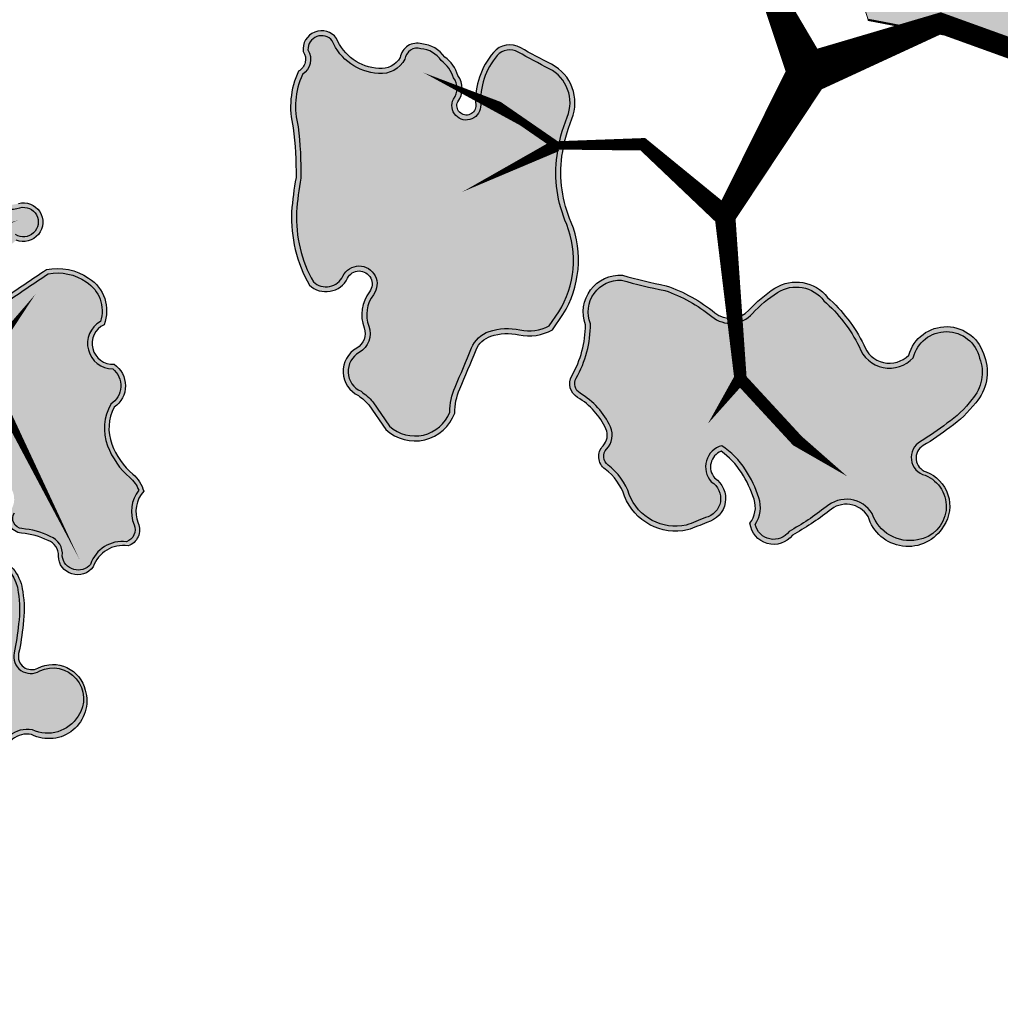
# Model space of a CAD drawing. Header units: metres. Extents: x 32353251 to 32353583, y 5707748 to 5708004.
# Tile 15 of 164: x 32353347 to 32353369, y 5707861 to 5707884. Entities that reach past the tile are written whole.
import ezdxf

# ---------------------------------------------------------------- set-up
doc = ezdxf.new("R2010")
doc.units = ezdxf.units.M
doc.header["$LTSCALE"] = 0.75
doc.layers.get('0').update_dxf_attribs({"linetype": 'CONTINUOUS'})
doc.layers.add('10414942$0$ST-LIN-Gehweg', color=2, linetype='CONTINUOUS')
doc.layers.add('10414943$0$ST-Gehweg-Sol', color=7, linetype='CONTINUOUS', lineweight=0, true_color=0xffd7a8)
doc.layers.add('10414943$0$ST-Mischfläche-Sol', color=7, linetype='CONTINUOUS', lineweight=0, true_color=0x636466)
for name, color, linetype, transparency in [('10414944$0$PF-Krone', 33, 'CONTINUOUS', 0.7), ('10414944$0$PF-Krone_SOL', 70, 'CONTINUOUS', 0.7), ('10414944$0$ST-Baum', 7, 'CONTINUOUS', 0.7)]:
    doc.layers.add(name, color=color, linetype=linetype, transparency=transparency)
doc.layers.add('10414944$0$PF-Stamm', color=7, linetype='CONTINUOUS', true_color=0x5f5144, transparency=0.7)

# ---------------------------------------------------------------- blocks, each defined once
blk = doc.blocks.new('10414943')
at = {"layer": '10414943$0$ST-Mischfläche-Sol'}
h = blk.add_hatch(dxfattribs=at)
h.set_pattern_fill('AR-HBONE', color=256, scale=0.004200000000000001, angle=170)
h.set_pattern_definition([(215, (0, 0), (-0.1047920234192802, -0.594305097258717), [1.28016, -0.42672]), (305, (-0.3495483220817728, -0.2447563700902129), (-0.1047920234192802, -0.594305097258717), [1.28016, -0.42672])])
edge = h.paths.add_edge_path()
edge.add_line((32353333.40662897, 5707899.309915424), (32353335.23953668, 5707908.86230714))
edge.add_line((32353335.23953668, 5707908.86230714), (32353407.15213483, 5707895.033517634))
edge.add_line((32353407.15213483, 5707895.033517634), (32353413.70600617, 5707897.337334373))
edge.add_line((32353413.70600617, 5707897.337334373), (32353481.81771595, 5707884.239451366))
edge.add_line((32353481.81771595, 5707884.239451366), (32353497.17578959, 5707881.286091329))
edge.add_line((32353497.17578959, 5707881.286091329), (32353499.70410517, 5707880.188862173))
edge.add_line((32353499.70410517, 5707880.188862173), (32353502.93879142, 5707877.835765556))
edge.add_line((32353502.93879142, 5707877.835765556), (32353505.46710699, 5707876.738536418))
edge.add_line((32353505.46710699, 5707876.738536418), (32353517.00528605, 5707874.519743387))
edge.add_line((32353517.00528605, 5707874.519743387), (32353517.64528354, 5707870.615040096))
edge.add_line((32353517.64528354, 5707870.615040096), (32353516.66317853, 5707870.803281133))
edge.add_line((32353516.66317853, 5707870.803281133), (32353515.43959015, 5707864.419483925))
edge.add_line((32353515.43959015, 5707864.419483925), (32353479.3370171, 5707871.339302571))
edge.add_line((32353479.3370171, 5707871.339302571), (32353468.35948901, 5707873.443239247))
edge.add_line((32353468.35948901, 5707873.443239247), (32353468.77868284, 5707869.425097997))
edge.add_arc((32353471.76248924, 5707869.736384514), 2.999999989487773, 185.9558547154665, 259.1498142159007)
edge.add_line((32353471.19776434, 5707866.790016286), (32353499.61213671, 5707861.343886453))
edge.add_line((32353499.61213671, 5707861.343886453), (32353497.73579177, 5707858.394363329))
edge.add_line((32353497.73579177, 5707858.394363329), (32353462.93906161, 5707865.063787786))
edge.add_arc((32353461.80961179, 5707859.171051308), 6.000000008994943, 79.14981411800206, 96.13718403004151)
edge.add_line((32353461.16815564, 5707865.136663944), (32353452.41027603, 5707864.194967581))
edge.add_arc((32353451.76881989, 5707870.160580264), 6.000000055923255, 259.1148991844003, 276.1371839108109, ccw=False)
edge.add_line((32353450.63577935, 5707864.268533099), (32353424.34096185, 5707869.325025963))
edge.add_arc((32353425.47400239, 5707875.217073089), 6.000000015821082, 242.0482743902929, 259.11489914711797, ccw=False)
edge.add_line((32353422.66163756, 5707869.917016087), (32353415.00045884, 5707873.982260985))
edge.add_arc((32353412.18809399, 5707868.682203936), 6.000000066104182, 62.04827444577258, 79.14966234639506)
edge.add_line((32353413.31755943, 5707874.57493748), (32353366.06709948, 5707883.631474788))
edge.add_line((32353366.06709948, 5707883.631474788), (32353365.05980216, 5707886.869526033))
edge.add_line((32353365.05980216, 5707886.869526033), (32353331.24648768, 5707893.372754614))
edge.add_line((32353331.24648768, 5707893.372754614), (32353331.86067788, 5707896.566215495))
edge.add_line((32353331.86067788, 5707896.566215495), (32353338.35621561, 5707895.320690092))
edge.add_line((32353338.35621561, 5707895.320690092), (32353340.49133033, 5707897.947528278))
edge.add_line((32353340.49133033, 5707897.947528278), (32353344.41330834, 5707897.200255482))
edge.add_line((32353344.41330834, 5707897.200255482), (32353345.42794297, 5707893.960800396))
edge.add_line((32353345.42794297, 5707893.960800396), (32353351.00902221, 5707892.887558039))
edge.add_line((32353351.00902221, 5707892.887558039), (32353351.57440783, 5707895.827681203))
edge.add_line((32353351.57440783, 5707895.827681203), (32353371.21685639, 5707892.062795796))
edge.add_line((32353371.21685639, 5707892.062795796), (32353370.64816001, 5707889.105456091))
edge.add_line((32353370.64816001, 5707889.105456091), (32353371.65443974, 5707885.869704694))
edge.add_line((32353371.65443974, 5707885.869704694), (32353406.65189732, 5707879.161711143))
edge.add_arc((32353407.21642529, 5707882.109643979), 3.001499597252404, 259.1591284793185, 333.4809509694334)
edge.add_line((32353409.90212501, 5707880.769488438), (32353411.74908589, 5707884.293947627))
edge.add_line((32353411.74908589, 5707884.293947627), (32353333.40662897, 5707899.309915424))
at = {"layer": '10414943$0$ST-Gehweg-Sol', "flags": 128}
blk.add_lwpolyline([(32353413.31755943, 5707874.57493748), (32353366.06709948, 5707883.631474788), (32353365.05980216, 5707886.869526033), (32353331.24648768, 5707893.372754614), (32353331.86067788, 5707896.566215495), (32353338.35621561, 5707895.320690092), (32353340.49133033, 5707897.947528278), (32353344.41330834, 5707897.200255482), (32353345.42794297, 5707893.960800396), (32353351.00902221, 5707892.887558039), (32353351.57440783, 5707895.827681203), (32353371.21685639, 5707892.062795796)], dxfattribs=at)
blk = doc.blocks.new('10414942')
at = {"layer": '10414942$0$ST-LIN-Gehweg', "lineweight": 50, "flags": 128}
blk.add_lwpolyline([(32353366.06709947, 5707883.63147479), (32353413.31755943, 5707874.57493748, -0.07475768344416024), (32353415.00045884, 5707873.982260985), (32353422.66163756, 5707869.917016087, 0.07460515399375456), (32353424.34096185, 5707869.325025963), (32353450.63577935, 5707864.268533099, 0.07441061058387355), (32353452.41027603, 5707864.194967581), (32353461.16815564, 5707865.136663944, -0.07425742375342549), (32353462.93906161, 5707865.063787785), (32353497.73579177, 5707858.394363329)], format="xyb", dxfattribs=at)
blk = doc.blocks.new('10414944$0$PF-BAUM_12')
at = {"layer": '10414944$0$PF-Krone_SOL', "transparency": 33554457}
h = blk.add_hatch(color=256, dxfattribs=at)
h.dxf.hatch_style = 1
h.set_gradient(color1=(88, 186, 72), color2=(175, 217, 170), tint=1, name='INVSPHERICAL')
edge = h.paths.add_edge_path()
edge.add_arc((-1.275830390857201, 1.399382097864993), 0.5409778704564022, 250.2469540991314, 303.4279495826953)
edge.add_arc((-0.5984433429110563, 0.4187938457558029), 0.6510505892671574, 94.36910483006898, 125.6408546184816, ccw=False)
edge.add_arc((-0.587127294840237, 0.2706846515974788), 0.7995914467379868, 79.90603873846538, 94.36910483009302, ccw=False)
edge.add_arc((-0.4073649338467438, 1.280481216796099), 0.2260808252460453, 259.9060387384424, 345.036763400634)
edge.add_arc((3.355624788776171, 0.2747785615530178), 3.668983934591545, 162.1844054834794, 165.0367634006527, ccw=False)
edge.add_arc((-0.2456361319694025, 1.432098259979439), 0.1136697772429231, 342.1844054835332, 421.4180956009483)
edge.add_arc((-0.3771698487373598, 1.19066696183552), 0.3886064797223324, 61.41809560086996, 105.4179101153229)
edge.add_arc((-0.4936066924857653, 1.612872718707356), 0.04936068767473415, 76.8677145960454, 285.41791011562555, ccw=False)
edge.add_arc((-0.4341673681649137, 1.767018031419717), 0.1165230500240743, 245.5522695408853, 317.881899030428)
edge.add_arc((-0.4413423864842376, 1.854276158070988), 0.1900562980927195, 299.5067279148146, 335.7073154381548)
edge.add_arc((-0.3904004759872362, 1.888891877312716), 0.1663692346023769, 317.3095623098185, 366.5168461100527)
edge.add_arc((-0.3153293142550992, 1.913845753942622), 0.09042715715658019, 356.149970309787, 452.3298293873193)
edge.add_arc((-0.2836797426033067, 2.114347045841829), 0.115674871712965, 186.3954916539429, 252.218544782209, ccw=False)
edge.add_arc((-0.1459217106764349, 2.139917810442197), 0.2556222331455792, 124.29676579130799, 188.6524407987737, ccw=False)
edge.add_arc((-0.3624160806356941, 2.415849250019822), 0.09717537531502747, 318.212910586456, 468.939619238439)
edge.add_arc((-0.4454785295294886, 2.554862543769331), 0.06980565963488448, 219.6884793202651, 317.5680266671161, ccw=False)
edge.add_arc((-0.5986654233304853, 2.082493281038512), 0.439202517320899, 76.91022463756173, 116.5449462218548)
edge.add_arc((-1.495104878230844, 4.557210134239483), 2.19639944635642, 281.76109639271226, 288.5889336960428, ccw=False)
edge.add_arc((-1.011380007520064, 0.8577594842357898), 1.549581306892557, 91.33232178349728, 98.00209096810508)
edge.add_arc((-1.110200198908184, 1.690989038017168), 0.7109395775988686, 99.46380088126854, 131.7621549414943)
edge.add_arc((-1.477296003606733, 2.155428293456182), 0.1251505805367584, 148.2467478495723, 256.0758048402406)
edge.add_arc((-1.523772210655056, 1.967966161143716), 0.06798690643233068, -114.95558517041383, 76.07580484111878, ccw=False)
edge.add_arc((-1.636922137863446, 1.724823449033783), 0.2001945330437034, 65.04441483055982, 122.1083113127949)
edge.add_arc((-1.789896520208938, 1.968606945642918), 0.08761018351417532, 221.6313549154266, 302.10831131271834, ccw=False)
edge.add_arc((-1.960268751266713, 1.817176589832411), 0.1403324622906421, 41.63135491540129, 166.8647619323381)
edge.add_arc((-2.344888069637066, 1.951900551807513), 0.2684363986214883, 321.9494812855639, 337.47522959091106, ccw=False)
edge.add_line((-2.1335031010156, 1.78644815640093), (-2.24070044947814, 1.672145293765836))
edge.add_arc((-2.050168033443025, 1.55746642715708), 0.2223822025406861, 148.9568377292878, 261.8330409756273)
edge.add_arc((-2.014945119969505, 1.023902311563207), 0.3204793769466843, 78.77175414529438, 102.03339601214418, ccw=False)
edge.add_arc((0.8411733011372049, 15.41112581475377), 14.34749978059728, 258.7717541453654, 259.659480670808)
edge.add_arc((-1.756767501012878, 1.172825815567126), 0.1258717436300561, 30.356045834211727, 79.65948067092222, ccw=False)
edge.add_arc((-1.887098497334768, 1.096495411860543), 0.2769098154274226, -0.4934409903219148, 30.356045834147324, ccw=False)
edge.add_arc((-1.360198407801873, 1.091957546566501), 0.2500098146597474, 179.5065590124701, 221.3188039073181)
edge.add_line((-1.547967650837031, 0.9268890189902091), (-1.458662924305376, 0.8902364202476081))
edge = h.paths.add_edge_path()
edge.add_arc((-2.059481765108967, -1.084874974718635), 0.2169261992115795, 117.743017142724, 251.4279173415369, ccw=False)
edge.add_arc((-2.253533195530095, -0.7960594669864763), 0.1343037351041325, 313.8670810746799, 413.8728587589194)
edge.add_arc((-1.138115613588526, 0.5381594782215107), 1.605061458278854, 221.5239991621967, 229.7889853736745, ccw=False)
edge.add_arc((-2.284347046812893, -0.4136953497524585), 0.1251460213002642, 108.7980098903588, 243.7028881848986, ccw=False)
edge.add_arc((-2.265693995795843, -0.1709504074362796), 0.1375594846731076, 244.6114760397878, 299.8242441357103)
edge.add_arc((-2.492195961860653, 0.2241565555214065), 0.5929852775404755, 299.8242441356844, 314.8751988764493)
edge.add_arc((-2.363394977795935, 0.09479323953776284), 0.4104351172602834, 314.8751988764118, 336.5606790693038)
edge.add_arc((-2.060380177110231, -0.1191084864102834), 0.08929884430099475, 34.5470326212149, 142.2333231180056)
edge.add_arc((-2.250865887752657, -0.01744387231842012), 0.1287676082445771, 205.9400492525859, 338.60503773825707, ccw=False)
edge.add_arc((-1.108164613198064, 0.8263883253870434), 1.547287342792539, 211.5442282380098, 215.5748454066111, ccw=False)
edge.add_arc((-2.164689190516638, 0.135857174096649), 0.2878534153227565, 123.29343593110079, 204.4063149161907, ccw=False)
edge.add_arc((-2.467457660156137, 0.6266363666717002), 0.2890336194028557, 300.0552099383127, 335.4000582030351)
edge.add_arc((-2.130212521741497, 0.4722339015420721), 0.0818766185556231, 58.400233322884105, 155.4000582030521, ccw=False)
edge.add_arc((-2.045506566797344, 0.6099227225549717), 0.07978138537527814, 238.4002333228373, 306.4203699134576)
edge.add_arc((-2.216338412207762, 0.8414610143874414), 0.3675199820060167, 306.4203699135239, 341.4929146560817)
edge.add_arc((-1.788351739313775, 0.6981998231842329), 0.0838073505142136, 72.42881272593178, 161.4929146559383, ccw=False)
edge.add_arc((-1.597036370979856, 1.302356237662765), 0.5499169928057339, 252.4288127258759, 281.6379014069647)
edge.add_arc((-1.383265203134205, 0.6006349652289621), 0.1928224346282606, 8.247918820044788, 122.2309709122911, ccw=False)
edge.add_arc((1.431251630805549, 0.4423670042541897), 2.630268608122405, 175.9464692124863, 181.0703957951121)
edge.add_arc((-2.00401799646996, 0.487025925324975), 0.8109027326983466, 332.6061259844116, 353.35791097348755, ccw=False)
edge.add_arc((-1.169561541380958, 0.05459796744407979), 0.1289438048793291, 152.6061259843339, 239.8128226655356)
edge.add_arc((-1.570920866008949, -0.6353615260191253), 0.6692625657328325, 44.463168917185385, 59.81282266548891, ccw=False)
edge.add_arc((-1.241688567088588, -0.3122416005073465), 0.207959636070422, -40.16628795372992, 44.46316891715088, ccw=False)
edge.add_arc((-1.796536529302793, -0.0424845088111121), 0.8201163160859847, 308.5292996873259, 330.4961341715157, ccw=False)
edge.add_arc((-1.213439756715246, -0.8062843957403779), 0.1419798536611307, 120.5815233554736, 237.1739812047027)
edge.add_arc((-1.303262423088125, -1.129719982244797), 0.2045314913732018, -64.49100201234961, 86.39601769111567, ccw=False)
edge.add_arc((-1.343038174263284, -1.111542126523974), 0.2397159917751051, 240.4754072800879, 302.2335774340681, ccw=False)
edge.add_arc((-1.212496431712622, -0.7917876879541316), 0.5839379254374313, 226.3664527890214, 244.7951840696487, ccw=False)
edge.add_arc((-0.7205358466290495, -0.1507537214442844), 1.390051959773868, 222.9429445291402, 229.9249013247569, ccw=False)
edge.add_arc((-1.793739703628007, -1.149493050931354), 0.07597900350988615, 42.91905236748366, 173.4992252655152)
edge.add_arc((-2.057999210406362, -1.113256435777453), 0.1907810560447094, 248.2895516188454, 351.67143994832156, ccw=False)
edge = h.paths.add_edge_path()
edge.add_arc((1.205929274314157, -0.03808187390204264), 0.6648786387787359, 150.7733560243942, 194.5557528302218)
edge.add_arc((0.9110323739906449, -0.09418379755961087), 0.3658840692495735, 197.6598679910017, 276.7526309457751)
edge.add_arc((0.952501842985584, -0.04416556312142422), 0.413367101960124, 270.2151576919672, 305.5241216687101)
edge.add_arc((1.263719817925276, -0.5120154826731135), 0.1493904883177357, -27.722531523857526, 118.39088184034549, ccw=False)
edge.add_arc((1.610601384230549, -0.6627295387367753), 0.2294921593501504, 159.2734788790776, 288.7974055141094)
edge.add_arc((1.626703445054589, -1.144600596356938), 0.2708678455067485, -1.0830160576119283, 77.66915394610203, ccw=False)
edge.add_arc((2.168692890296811, -1.047722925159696), 0.2897181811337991, 200.6131926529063, 382.9337083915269)
edge.add_arc((2.707215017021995, -0.7256574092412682), 0.3428939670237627, 147.8226503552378, 217.5909619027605, ccw=False)
edge.add_arc((2.446820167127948, -0.3829052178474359), 0.16290167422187, 259.4479773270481, 409.1515361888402)
edge.add_arc((2.798913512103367, 0.06172643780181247), 0.4044681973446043, 199.717331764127, 232.6211177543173, ccw=False)
edge.add_arc((2.5485255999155, -0.1163427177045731), 0.1368451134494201, 103.25926930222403, 162.2981442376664, ccw=False)
edge.add_arc((2.458370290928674, 0.1298676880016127), 0.1273804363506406, 297.4751888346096, 447.5020763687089)
edge.add_arc((2.459664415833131, 0.3352758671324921), 0.07826466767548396, 98.81568539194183, 273.1183725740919, ccw=False)
edge.add_arc((2.400049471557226, 0.524655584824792), 0.1217398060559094, 293.0270260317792, 374.9290756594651)
edge.add_arc((2.024496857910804, 0.3265849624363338), 0.543938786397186, 24.94830871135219, 42.11834572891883)
edge.add_arc((1.777536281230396, 0.1571253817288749), 0.8417226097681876, 39.39936629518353, 55.74996385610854)
edge.add_arc((2.28871862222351, 0.9353909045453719), 0.09061071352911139, 104.71311163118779, 245.5829301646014, ccw=False)
edge.add_arc((2.245471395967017, 1.100085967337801), 0.0796678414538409, 284.7131116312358, 435.2868883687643)
edge.add_arc((2.178622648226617, 0.8455110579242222), 0.3428733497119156, 75.2868883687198, 90.15444429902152)
edge.add_arc((2.192026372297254, 1.29077250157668), 0.1033869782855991, 200.5438286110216, 262.03398358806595, ccw=False)
edge.add_arc((1.870840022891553, 1.232273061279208), 0.2254717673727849, 5.655231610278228, 92.28552345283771)
edge.add_arc((1.892300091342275, 1.532989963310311), 0.08133979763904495, 129.4673444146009, 248.01420052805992, ccw=False)
edge.add_arc((1.637745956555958, 1.592450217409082), 0.2028788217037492, 0.9413307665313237, 108.0270818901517)
edge.add_arc((1.551550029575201, 2.041084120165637), 0.2567838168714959, 198.8037610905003, 275.2310876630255, ccw=False)
edge.add_arc((1.081010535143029, 1.905345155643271), 0.2335470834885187, 13.10922937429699, 167.2287665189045)
edge.add_arc((0.667106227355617, 1.999163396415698), 0.1908567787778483, 279.3002843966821, 347.2287665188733, ccw=False)
edge.add_arc((0.7224061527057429, 1.661477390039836), 0.1513272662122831, 99.30028439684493, 228.8091673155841)
edge.add_arc((0.4651874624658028, 1.367563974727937), 0.2392448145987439, 21.174439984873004, 48.80916731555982, ccw=False)
edge.add_arc((0.3242069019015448, 1.312953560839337), 0.3904328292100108, -10.785665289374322, 21.17443998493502, ccw=False)
edge.add_arc((-0.3793027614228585, 1.446972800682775), 1.106594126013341, 325.74486024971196, 349.2143347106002, ccw=False)
edge.add_arc((0.3557932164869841, 0.9463672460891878), 0.217228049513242, 278.26632049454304, 325.74486024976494, ccw=False)
edge.add_arc((0.4080198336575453, 0.5868876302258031), 0.1460255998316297, 98.26632049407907, 271.6730814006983)
edge.add_arc((0.4513693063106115, -0.8972217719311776), 1.338716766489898, 79.76747323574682, 91.6730814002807, ccw=False)
edge.add_arc((0.6891909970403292, 0.3778839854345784), 0.04231861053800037, -16.432465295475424, 90.01007423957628, ccw=False)
edge.add_line((0.7297810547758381, 0.3659126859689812), (0.6256929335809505, 0.2865554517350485))
edge = h.paths.add_edge_path()
edge.add_arc((-1.555223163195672, -2.256860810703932), 0.1724464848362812, 12.61889715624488, 77.74548789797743)
edge.add_arc((-1.497699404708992, -1.992023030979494), 0.0985664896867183, 164.1816184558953, 257.7454878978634, ccw=False)
edge.add_arc((-1.721456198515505, -1.839061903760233), 0.1803346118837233, 315.6357971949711, 396.2246867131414)
edge.add_arc((-1.472164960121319, -1.696410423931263), 0.1099059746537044, 56.01674859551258, 199.1656324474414, ccw=False)
edge.add_arc((-1.356177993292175, -1.537461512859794), 0.08703497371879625, 231.184356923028, 306.6089972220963)
edge.add_arc((-1.496832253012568, -1.247567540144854), 0.4080502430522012, 298.157499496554, 320.4217660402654)
edge.add_arc((-1.11798689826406, -1.560733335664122), 0.08347454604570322, 20.653440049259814, 140.4217660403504, ccw=False)
edge.add_arc((-0.9321149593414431, -1.490670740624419), 0.1151636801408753, 200.653440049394, 324.1571524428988)
edge.add_arc((-0.5981400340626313, -1.731920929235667), 0.2968325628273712, 125.84330849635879, 144.1571524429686, ccw=False)
edge.add_arc((-1.130664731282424, -0.9947323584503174), 0.6125790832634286, 305.8433084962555, 313.7682870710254)
edge.add_arc((-0.6401686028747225, -1.506784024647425), 0.09649309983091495, 35.28302061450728, 133.7682870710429, ccw=False)
edge.add_arc((-0.4572847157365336, -1.411362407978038), 0.1114227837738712, 200.8652948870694, 329.8016618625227)
edge.add_arc((5.964283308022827, -14.91256498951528), 14.85870977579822, 114.5641547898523, 115.1946115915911, ccw=False)
edge.add_arc((-0.1457535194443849, -1.53409145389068), 0.1510899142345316, 81.99943588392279, 116.2838084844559, ccw=False)
edge.add_arc((-0.129520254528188, -1.215296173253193), 0.1692439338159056, 271.623806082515, 322.4572965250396)
edge.add_arc((0.4219089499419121, -2.358237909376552), 1.120399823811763, 101.73913672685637, 111.8636470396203, ccw=False)
edge.add_arc((0.2816683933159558, -1.70446625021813), 0.4517900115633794, 61.04925684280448, 101.19463553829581, ccw=False)
edge.add_arc((0.4292618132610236, -1.46198264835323), 0.1685760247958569, -13.329732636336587, 65.05412811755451, ccw=False)
edge.add_arc((0.7010017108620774, -1.543810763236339), 0.1159577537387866, 158.2536660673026, 207.0243362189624)
edge.add_arc((0.7266853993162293, -1.435719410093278), 0.2061208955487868, 231.262642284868, 284.3776458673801)
edge.add_arc((0.7593609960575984, -1.468039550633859), 0.1683652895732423, 276.3106959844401, 373.1888080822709)
edge.add_arc((1.062288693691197, -1.322645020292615), 0.175404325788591, 121.90959285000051, 217.5827224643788, ccw=False)
edge.add_arc((1.200896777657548, -1.578616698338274), 0.4662936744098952, 12.496320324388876, 119.7416173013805, ccw=False)
edge.add_arc((1.506231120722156, -1.497401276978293), 0.1511990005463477, -66.22516994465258, 7.478724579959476, ccw=False)
edge.add_arc((1.590651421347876, -1.74789974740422), 0.114559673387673, 101.819637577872, 224.4343109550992)
edge.add_arc((1.323807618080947, -2.03664429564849), 0.2788018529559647, -26.98815304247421, 48.416980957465, ccw=False)
edge.add_arc((1.336519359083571, -2.02291467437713), 0.2742964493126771, 258.990857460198, 329.2485978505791, ccw=False)
edge.add_arc((1.66179977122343, -1.475713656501), 0.899565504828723, 229.3858036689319, 245.17635397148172, ccw=False)
edge.add_arc((0.9994391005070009, -2.236995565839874), 0.1097420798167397, 45.60372013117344, 249.2447767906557)
edge.add_arc((0.8450705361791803, -2.446470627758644), 0.1573317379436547, -95.43504692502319, 42.77878194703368, ccw=False)
edge.add_arc((0.8006672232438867, -2.220340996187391), 0.3838892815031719, 232.7999714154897, 274.407434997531, ccw=False)
edge.add_arc((0.4866273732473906, -2.606367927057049), 0.1146907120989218, 44.40200116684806, 165.1103036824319)
edge.add_arc((0.2716337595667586, -2.538690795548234), 0.1109403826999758, 123.3851654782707, 339.8556773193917, ccw=False)
edge.add_arc((0.9022259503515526, -2.367494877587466), 0.6960862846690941, 164.2603500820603, 186.4803302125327, ccw=False)
edge.add_arc((0.1063747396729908, -2.200784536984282), 0.1277932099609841, 9.965197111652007, 176.719202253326)
edge.add_arc((-48.31590581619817, -1.449866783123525), 48.30042117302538, 358.76612727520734, 359.11787380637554, ccw=False)
edge.add_arc((-0.3151971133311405, -2.36688031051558), 0.3136623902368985, 290.4728574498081, 336.89978386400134, ccw=False)
edge.add_arc((-0.2908299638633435, -2.456150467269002), 0.221667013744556, 213.8839286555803, 292.643387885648, ccw=False)
edge.add_arc((-0.5921851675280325, -2.559347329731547), 0.1190918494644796, 350.1440179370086, 508.4433663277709)
edge.add_arc((-0.7458082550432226, -2.355904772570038), 0.1504419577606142, 180.1485714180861, 290.27907681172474, ccw=False)
edge.add_arc((-1.124075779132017, -2.47034283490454), 0.254777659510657, 26.59218980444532, 75.66559330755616)
edge.add_arc((-1.166043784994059, -2.634577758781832), 0.4242899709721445, 75.66559330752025, 104.334406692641)
edge.add_arc((-1.321724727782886, -2.025345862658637), 0.2045184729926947, 251.4046212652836, 284.3344066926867, ccw=False)
at = {"layer": '10414944$0$PF-Krone'}
for points in [[(-1.458662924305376, 0.8902364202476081, 0.236302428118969), (-0.9778122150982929, 0.9478932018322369, -0.1373019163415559), (-0.6480412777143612, 1.067952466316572, -0.0631909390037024), (-0.4469885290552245, 1.057899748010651, 0.3895355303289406), (-0.1889501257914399, 1.222107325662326, -0.0124464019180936), (-0.1374172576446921, 1.397320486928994, 0.3601882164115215), (-0.1912548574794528, 1.53191556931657, 0.1943794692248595), (-0.4804837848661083, 1.565288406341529, -1.286294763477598), (-0.4823919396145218, 1.660942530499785, 0.3265105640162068), (-0.3477347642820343, 1.688870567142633, 0.1592817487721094), (-0.2681144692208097, 1.776087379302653, 0.2180685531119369), (-0.2251062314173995, 1.907774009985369, 0.4461693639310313), (-0.3190053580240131, 2.00419816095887, -0.2953738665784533), (-0.3986347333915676, 2.101461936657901, -0.2884256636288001), (-0.2899595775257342, 2.351095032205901, 0.7723771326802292), (-0.3939564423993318, 2.507763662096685, -0.4550916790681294), (-0.4991959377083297, 2.510283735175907, 0.174684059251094), (-0.7949449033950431, 2.475396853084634, -0.029800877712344), (-1.047409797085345, 2.406921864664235, 0.0291105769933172), (-1.227096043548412, 2.392252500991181, 0.1418686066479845), (-1.583714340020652, 2.221290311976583, 0.5085862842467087), (-1.507411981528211, 2.033955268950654, -1.101217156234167), (-1.552456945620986, 1.906326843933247, 0.2542644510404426), (-1.743329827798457, 1.89439719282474, -0.3663288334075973), (-1.855379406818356, 1.910404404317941, 0.608209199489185), (-2.096929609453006, 1.849067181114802, -0.0678476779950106), (-2.1335031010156, 1.78644815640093, 2.948877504e-07), (-2.24070044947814, 1.672145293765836, 0.5366234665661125), (-2.081759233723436, 1.33733955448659, -0.1018480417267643), (-1.952542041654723, 1.338247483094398, 0.0038734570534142), (-1.734173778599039, 1.296653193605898, -0.2185080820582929), (-1.648152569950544, 1.236437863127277, -0.135425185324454), (-1.61019895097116, 1.094110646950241, 0.1844917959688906), (-1.547967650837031, 0.9268890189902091)], [(-1.449331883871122, 0.914521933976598, 0.2357563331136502), (-0.9925507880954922, 0.9693299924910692, -0.1371087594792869), (-0.650022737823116, 1.093886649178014, -0.0631909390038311), (-0.4424299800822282, 1.08350692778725, 0.3895355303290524), (-0.2140779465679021, 1.228823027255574, -0.0124464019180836), (-0.1621797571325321, 1.40527829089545, 0.3601882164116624), (-0.2036983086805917, 1.509075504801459, 0.1943794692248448), (-0.4735688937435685, 1.540214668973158, -1.313113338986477), (-0.4735688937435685, 1.685530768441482, 0.3457340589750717), (-0.3643422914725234, 1.709423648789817, 0.1727136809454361), (-0.2901245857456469, 1.790680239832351, 0.2305288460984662), (-0.2512488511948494, 1.907265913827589, 0.4756150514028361), (-0.3219321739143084, 1.977923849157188, -0.3044362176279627), (-0.4244230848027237, 2.098042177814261, -0.2845846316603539), (-0.3074946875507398, 2.370592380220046, 0.7260163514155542), (-0.3801521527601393, 2.484769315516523, -0.4020089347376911), (-0.5127773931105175, 2.486660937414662, 0.1708811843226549), (-0.7849081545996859, 2.45133185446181, -0.030277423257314), (-1.044448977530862, 2.380972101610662, 0.0294428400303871), (-1.223145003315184, 2.366542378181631, 0.1402723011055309), (-1.563430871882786, 2.204516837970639, 0.4972462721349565), (-1.501153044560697, 2.059200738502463, -1.101217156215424), (-1.563430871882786, 1.88274547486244, 0.2542644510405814), (-1.729505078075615, 1.872365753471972, -0.3663288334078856), (-1.874820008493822, 1.893125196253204, 0.6141498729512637), (-2.07203312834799, 1.841226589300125, -0.0708190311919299), (-2.113755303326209, 1.769482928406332, 2.948877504e-07), (-2.219780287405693, 1.656430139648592, 0.525075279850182), (-2.08241276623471, 1.363759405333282, -0.098299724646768), (-1.947477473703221, 1.363759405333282, 0.003873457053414), (-1.729505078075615, 1.322240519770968, -0.2185080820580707), (-1.625708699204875, 1.249582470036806, -0.1354251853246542), (-1.584190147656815, 1.093886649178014, 0.177651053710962), (-1.532291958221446, 0.9485705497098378)], [(-2.128572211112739, -1.290504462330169, -0.6599101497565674), (-2.160462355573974, -0.8928856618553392, 0.4663383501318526), (-2.174350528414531, -0.6875809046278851, -0.0360784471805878), (-2.339789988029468, -0.5258898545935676, -0.6675784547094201), (-2.324673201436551, -0.295224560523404, 0.2456826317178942), (-2.19728000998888, -0.2902908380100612, 0.0657667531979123), (-2.073806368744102, -0.1960596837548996, 0.0949041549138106), (-1.986828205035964, -0.0684686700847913, 0.5078024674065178), (-2.130971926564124, -0.06441764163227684, -0.6535406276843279), (-2.366660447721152, -0.07377074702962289, -0.0175886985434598), (-2.426819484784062, 0.01691476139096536, -0.3694791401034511), (-2.322699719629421, 0.3764652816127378, 0.1554554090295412), (-2.20465773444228, 0.5063174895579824, -0.4504662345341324), (-2.087310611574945, 0.541970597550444, 0.3058267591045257), (-1.998139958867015, 0.5457240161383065, 0.1542387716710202), (-1.86782494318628, 0.72480211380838, -0.4094373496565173), (-1.763051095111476, 0.7780969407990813, 0.1281432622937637), (-1.48610388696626, 0.7637444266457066, -0.5428599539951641), (-1.192437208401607, 0.6282966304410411, 0.0223610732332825), (-1.198557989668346, 0.3932313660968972, -0.0907950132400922), (-1.284046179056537, 0.1139256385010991, 0.4000053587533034), (-1.234397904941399, -0.05685942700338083, -0.06707582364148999), (-1.093267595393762, -0.1665761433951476, -0.3870185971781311), (-1.082770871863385, -0.4463772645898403, -0.0961429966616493), (-1.285673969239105, -0.6840530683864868, 0.5576932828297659), (-1.29040559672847, -0.9255929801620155, -0.7734945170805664), (-1.215180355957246, -1.314313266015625, -0.2761885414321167), (-1.461169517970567, -1.320129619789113, -0.0805842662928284), (-1.615438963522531, -1.214423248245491, -0.0304739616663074), (-1.738099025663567, -1.097754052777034, 0.6406349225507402), (-1.869230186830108, -1.140890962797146, -0.4843983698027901)], [(-2.227215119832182, -1.171771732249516, -0.3770349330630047), (-2.141779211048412, -0.9110006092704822, 0.4627582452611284), (-2.158232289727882, -0.6671480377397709, -0.0367926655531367), (-2.323881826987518, -0.504607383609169, -0.6506715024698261), (-2.325133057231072, -0.3233377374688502, 0.2268853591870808), (-2.1843442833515, -0.3128557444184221, 0.0657667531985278), (-2.055454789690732, -0.2144913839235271, 0.102669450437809), (-1.957814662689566, -0.06641701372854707, 0.5607344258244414), (-2.154037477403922, -0.05184492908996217, -0.6723522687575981), (-2.34416146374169, -0.06051485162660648, -0.0176961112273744), (-2.403786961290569, 0.02911284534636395, -0.3669931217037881), (-2.309008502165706, 0.3543383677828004, 0.1548309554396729), (-2.181008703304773, 0.4954901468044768, -0.4504662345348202), (-2.100939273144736, 0.519817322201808, 0.3058267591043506), (-1.982697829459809, 0.5247944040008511, 0.1542387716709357), (-1.843160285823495, 0.7165460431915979, -0.4094373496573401), (-1.770903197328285, 0.7533007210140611, 0.1303299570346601), (-1.476008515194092, 0.7392897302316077, -0.5463726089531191), (-1.218586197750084, 0.6272299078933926, 0.0219199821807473), (-1.22459572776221, 0.3945170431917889, -0.0902379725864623), (-1.307139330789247, 0.1258928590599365, 0.4000053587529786), (-1.247476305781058, -0.07934194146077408, -0.0670758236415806), (-1.111830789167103, -0.1847947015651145, -0.3907620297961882), (-1.104185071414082, -0.4313992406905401, -0.0963887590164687), (-1.30053448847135, -0.6626354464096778, 0.5682633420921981), (-1.298295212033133, -0.9512673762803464, -0.7910607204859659), (-1.227756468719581, -1.291487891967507, -0.2793394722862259), (-1.44918974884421, -1.297020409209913, -0.0813963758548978), (-1.598071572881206, -1.195043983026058, -0.030818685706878), (-1.719784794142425, -1.079253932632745, 0.674461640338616), (-1.887962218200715, -1.140040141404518, -0.7642199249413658)]]:
    blk.add_lwpolyline(points, format="xyb", close=True, dxfattribs=at)
for points in [[(0.3757877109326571, -2.576897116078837, -1.382341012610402), (0.21058719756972, -2.446056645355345, -0.0972578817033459)], [(-0.02120902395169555, -2.193471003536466, -0.0015347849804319), (-0.02668416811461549, -2.489942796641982, -0.2053929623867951), (-0.2054894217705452, -2.660731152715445, -0.357852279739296), (-0.474850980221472, -2.579732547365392, 0.8265324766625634), (-0.6936661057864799, -2.49702167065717, -0.5212910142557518), (-0.8962497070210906, -2.356294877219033, 0.2174566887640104), (-1.060997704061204, -2.223497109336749, 0.1257478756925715), (-1.27108986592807, -2.223497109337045, -0.1446803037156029), (-1.386942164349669, -2.219187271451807, 0.2920727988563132), (-1.518620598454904, -2.088343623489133, -0.4325514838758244), (-1.592533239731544, -1.965154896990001, 0.3668828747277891), (-1.575979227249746, -1.732492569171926, -0.7208837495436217), (-1.41073295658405, -1.605276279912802, 0.3415219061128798), (-1.304274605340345, -1.607326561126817, 0.097452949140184), (-1.182325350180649, -1.507549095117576, -0.5760032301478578), (-1.039877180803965, -1.531290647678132, 0.5979171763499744)], [(0.5857126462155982, -2.506474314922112, 0.5734848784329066), (0.3510000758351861, -2.56892648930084, -1.514782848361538), (0.2386263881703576, -2.460436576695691, -0.1059454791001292)], [(-0.04720771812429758, -2.19255139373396, -0.0015108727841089), (-0.05257756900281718, -2.484247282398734, -0.2013899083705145), (-0.2150528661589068, -2.636537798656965, -0.3448161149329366), (-0.447731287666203, -2.573042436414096, 0.767088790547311), (-0.7103878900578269, -2.475189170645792, -0.5150631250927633), (-0.8701251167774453, -2.35054867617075, 0.2235782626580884), (-1.05455818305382, -2.198297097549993, 0.1257478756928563), (-1.277529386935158, -2.198297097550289, -0.1252454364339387), (-1.365577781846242, -2.198384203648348, 0.2707968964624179), (-1.513099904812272, -2.06292650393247, -0.4325514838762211), (-1.567508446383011, -1.972244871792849, 0.3547366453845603), (-1.555338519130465, -1.728500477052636, -0.649807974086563), (-1.424049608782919, -1.622575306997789, 0.3596155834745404), (-1.292000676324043, -1.630258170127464, 0.0974529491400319), (-1.162278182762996, -1.524120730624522, -0.5760032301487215), (-1.06421532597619, -1.540464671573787, 0.597917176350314)]]:
    blk.add_lwpolyline(points, format="xyb", dxfattribs=at)
at = {"layer": '10414944$0$PF-Stamm'}
for points in [[(0.04563796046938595, -0.1010697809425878, 0.2167480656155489, 0.1083740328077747, 0), (-0.7801243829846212, 0.1666490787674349, 0.1083740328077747, 0.06502441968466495, 0), (-0.4990996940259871, 0.66531309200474, 0.06502441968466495, 0.0433496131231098, 0), (-0.5990764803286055, 1.107644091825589, 0.0433496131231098, 0.0433496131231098, 0), (-0.4752625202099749, 1.405143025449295, 0.06502441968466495, 1.976742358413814e-14, 0), (-0.3708803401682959, 1.868965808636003, 0, 0, 0)], [(0.04563796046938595, -0.1010697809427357, 0.2167480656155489, 0.1083740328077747, 0), (0.4579577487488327, 0.2037355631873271, 0.1083740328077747, 0.1083740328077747, 0), (0.635246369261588, 0.4942200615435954, 0.1083740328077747, 0.06502441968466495, 0), (1.062144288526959, 0.8906492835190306, 0.06502441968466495, 0, 0), (0.9168618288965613, 1.581651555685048, 0, 0, 0)], [(-0.5990764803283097, 1.107644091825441, 0.06502441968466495, 0, 0), (-0.9411170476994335, 1.541027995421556, 0, 0, 0)], [(-0.7801243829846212, 0.1666490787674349, 0.1083740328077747, 0.06502441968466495, 0), (-1.590640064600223, -0.0880399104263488, 0.06502441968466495, 0, 0), (-1.860806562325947, 0.02902439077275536, 0, 0, 0)], [(0.04563796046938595, -0.1010697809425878, 0.2167480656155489, 0.1083740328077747, 0), (0.4457675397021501, -0.7261262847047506, 0.1083740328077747, 0.1083740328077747, 0), (0.379222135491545, -1.20937656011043, 0.1083740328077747, 0.06502441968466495, 0), (0.5138973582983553, -1.72273095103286, 0.06502441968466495, 2.236840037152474e-14, 0), (1.326701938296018, -1.906524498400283, 0, 0, 0)], [(-1.585548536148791, -0.07450252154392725, 0.06502441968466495, 0.06502441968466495, 0), (-1.849138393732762, -0.4466609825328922, 0.06502441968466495, 0, 0), (-1.978642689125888, -0.7430559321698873, 0, 0, 0)], [(0.379222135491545, -1.22838968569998, 0.1083740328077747, 0.06502441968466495, 0), (-0.2688033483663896, -1.876420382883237, 0.06502441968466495, 0, 0), (-1.498308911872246, -1.692626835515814, 0, 0, 0)], [(0.5085500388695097, -1.712404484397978, 0.06502441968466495, 0, 0), (0.2969964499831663, -2.525726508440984, 0, 0, 0)], [(-0.2592968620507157, -1.885926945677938, 0.06502441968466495, 0, 0), (-0.1056086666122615, -2.359670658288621, 0, 0, 0), (-0.2688033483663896, -2.65120525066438, 0, 0, 0)]]:
    blk.add_lwpolyline(points, format="xyseb", dxfattribs=at)
blk = doc.blocks.new('10414944')
at = {"layer": '10414944$0$ST-Baum'}
for p, xscale, yscale, zscale, rotation in [((32353364.20728907, 5707882.305785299), 4.380810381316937, 4.380810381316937, 1.825337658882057, 78), ((32353338.9807755, 5707872.265056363), 4.004734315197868, 4.004734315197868, 1.668639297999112, 125)]:
    blk.add_blockref('10414944$0$PF-BAUM_12', p, dxfattribs=dict(at, xscale=xscale, yscale=yscale, zscale=zscale, rotation=rotation))

msp = doc.modelspace()

# ---------------------------------------------------------------- block references
for name in ['10414944', '10414943']:
    msp.add_blockref(name, (0, 0))

# ---------------------------------------------------------------- next in the draw order: block references
msp.add_blockref('10414942', (0, 0))

doc.saveas('drawing.dxf')
